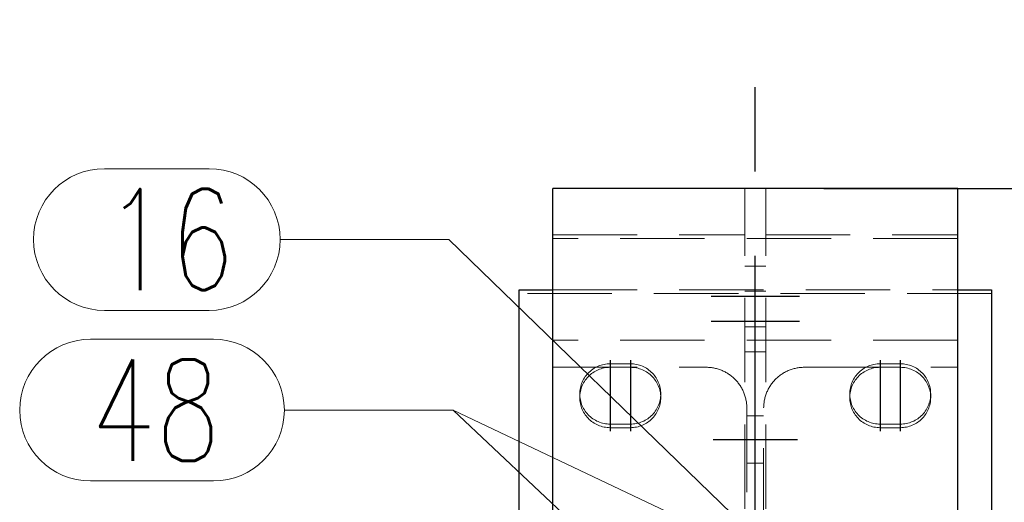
# Model space of a CAD drawing. Header units: millimetres. Extents: x 3515 to 4529, y 13642 to 14292.
# Tile 84 of 96: x 4223 to 4252, y 14203 to 14217. Entities that reach past the tile are written whole.
import ezdxf

# ---------------------------------------------------------------- set-up
doc = ezdxf.new("R2010")
doc.units = ezdxf.units.MM
doc.header["$LTSCALE"] = 10
doc.linetypes.add('HIDDEN', pattern=[0.375, 0.25, -0.125])
doc.linetypes.add('MITTE', pattern=[2, 1.25, -0.25, 0.25, -0.25])
doc.layers.get('Defpoints').update_dxf_attribs({"color": 1})
for name, color, linetype, lineweight in [('PS_DIM', 4, 'Continuous', 13), ('PS_Hidden', 2, 'HIDDEN', 9), ('PS_Pos', 1, 'Continuous', 15), ('PS_SOLID', 7, 'Continuous', 30)]:
    doc.layers.add(name, color=color, linetype=linetype, lineweight=lineweight)
doc.layers.add('PS_MID', color=5, linetype='MITTE')
doc.layers.add('PS_SHAPE', color=3, linetype='Continuous')
doc.styles.add('simplex', font='simplex.shx', dxfattribs={"width": 0.75})
doc.dimstyles.new('1_10_GŁ_DS1-LS10', dxfattribs={"dimtxt": 2, "dimasz": 2, "dimexe": 2, "dimexo": 5, "dimgap": 1, "dimtad": 1, "dimjust": 4, "dimdec": 0, "dimlfac": 10, "dimtxsty": 'simplex', "dimblk1": 'NONE', "dimsah": 1, "dimcen": 2, "dimclrd": 256, "dimclre": 256, "dimclrt": 3, "dimadec": 1, "dimazin": 0, "dimtfac": 1, "dimtdec": 0, "dimtmove": 2, "dimatfit": 3, "dimfxl": 1, "dimarcsym": 0})

# ---------------------------------------------------------------- blocks, each defined once
blk = doc.blocks.new('*D214')
at = {"layer": 'Defpoints', "color": 0, "transparency": 16777216}
for p in [(4241.851, 14212.233), (4264.911, 14212.233), (4250.819, 14057.599)]:
    blk.add_point(p, dxfattribs=at)
at = {"layer": 'PS_DIM', "lineweight": -2, "transparency": 16777216}
for p, q in [((4246.851, 14212.233), (4266.911, 14212.233)), ((4264.911, 14057.599), (4264.911, 14210.233)), ((4255.819, 14057.599), (4266.911, 14057.599))]:
    blk.add_line(p, q, dxfattribs=at)
at = {"layer": 'PS_DIM', "transparency": 16777216}
blk.add_solid([(4264.578, 14210.233), (4265.245, 14210.233), (4264.911, 14212.233)], dxfattribs=at)
at = {"layer": 'PS_DIM', "color": 3, "transparency": 16777216, "insert": (4261.391, 14214.253), "char_height": 2, "attachment_point": 5, "rotation": 0.0573, "style": 'simplex'}
blk.add_mtext('4160', dxfattribs=at)
blk = doc.blocks.new('_None')
blk = doc.blocks.new('*X471')
at = {"layer": 'PS_Hidden', "color": 2, "linetype": 'HIDDEN'}
for p, q in [((4244.509, 14157.733), (4244.509, 14212.233)), ((4245.129, 14157.733), (4245.129, 14212.233)), ((4238.819, 14210.855), (4244.509, 14210.855)), ((4250.819, 14210.75), (4238.819, 14210.75)), ((4245.129, 14210.855), (4250.819, 14210.855)), ((4244.509, 14209.929), (4245.129, 14209.929)), ((4238.819, 14209.222), (4250.819, 14209.222)), ((4244.509, 14209.186), (4245.129, 14209.186)), ((4251.819, 14209.116), (4237.819, 14209.116)), ((4244.509, 14208.129), (4245.129, 14208.129)), ((4250.819, 14207.733), (4238.819, 14207.733)), ((4244.509, 14207.386), (4245.129, 14207.386)), ((4238.819, 14206.928), (4243.369, 14206.928)), ((4239.899, 14206.788), (4239.933, 14206.818)), ((4239.933, 14206.818), (4239.968, 14206.847)), ((4239.968, 14206.847), (4240.005, 14206.874)), ((4240.005, 14206.874), (4240.043, 14206.899)), ((4240.043, 14206.899), (4240.083, 14206.922)), ((4240.083, 14206.816), (4240.043, 14206.793)), ((4240.083, 14206.922), (4240.123, 14206.943)), ((4240.123, 14206.837), (4240.083, 14206.816)), ((4240.123, 14206.943), (4240.164, 14206.962)), ((4240.164, 14206.856), (4240.123, 14206.837)), ((4240.164, 14206.962), (4240.207, 14206.979)), ((4240.207, 14206.872), (4240.164, 14206.856)), ((4240.207, 14206.979), (4240.25, 14206.993)), ((4240.25, 14206.887), (4240.207, 14206.872)), ((4240.25, 14206.993), (4240.294, 14207.006)), ((4240.294, 14206.9), (4240.25, 14206.887)), ((4240.294, 14207.006), (4240.338, 14207.016)), ((4240.338, 14206.91), (4240.294, 14206.9)), ((4240.338, 14207.016), (4240.383, 14207.024)), ((4240.383, 14206.918), (4240.338, 14206.91)), ((4240.383, 14207.024), (4240.428, 14207.03)), ((4240.428, 14206.924), (4240.383, 14206.918)), ((4240.428, 14207.03), (4240.474, 14207.033)), ((4240.474, 14206.927), (4240.428, 14206.924)), ((4240.474, 14207.033), (4240.519, 14207.034)), ((4240.519, 14206.928), (4240.474, 14206.927)), ((4240.519, 14207.034), (4241.119, 14207.034)), ((4241.119, 14206.928), (4240.519, 14206.928)), ((4241.119, 14207.034), (4241.165, 14207.033)), ((4241.165, 14206.927), (4241.119, 14206.928)), ((4241.165, 14207.033), (4241.21, 14207.03)), ((4241.21, 14206.924), (4241.165, 14206.927)), ((4241.21, 14207.03), (4241.256, 14207.024)), ((4241.256, 14206.918), (4241.21, 14206.924)), ((4241.256, 14207.024), (4241.301, 14207.016)), ((4241.301, 14206.91), (4241.256, 14206.918)), ((4241.301, 14207.016), (4241.345, 14207.006)), ((4241.345, 14206.9), (4241.301, 14206.91)), ((4241.345, 14207.006), (4241.389, 14206.993)), ((4241.389, 14206.887), (4241.345, 14206.9)), ((4241.389, 14206.993), (4241.432, 14206.979)), ((4241.432, 14206.872), (4241.389, 14206.887)), ((4241.432, 14206.979), (4241.474, 14206.962)), ((4241.474, 14206.856), (4241.432, 14206.872)), ((4241.474, 14206.962), (4241.516, 14206.943)), ((4241.516, 14206.837), (4241.474, 14206.856)), ((4241.516, 14206.943), (4241.556, 14206.922)), ((4241.556, 14206.816), (4241.516, 14206.837)), ((4241.556, 14206.922), (4241.595, 14206.899)), ((4241.595, 14206.793), (4241.556, 14206.816)), ((4241.595, 14206.899), (4241.634, 14206.874)), ((4241.634, 14206.874), (4241.67, 14206.847)), ((4241.67, 14206.847), (4241.706, 14206.818)), ((4241.706, 14206.818), (4241.739, 14206.788)), ((4243.369, 14206.928), (4243.4, 14206.928)), ((4243.4, 14206.928), (4243.43, 14206.927)), ((4243.43, 14206.927), (4243.46, 14206.925)), ((4243.46, 14206.925), (4243.491, 14206.922)), ((4243.491, 14206.922), (4243.521, 14206.919)), ((4243.521, 14206.919), (4243.551, 14206.914)), ((4243.551, 14206.914), (4243.581, 14206.909)), ((4243.581, 14206.909), (4243.611, 14206.904)), ((4243.611, 14206.904), (4243.641, 14206.897)), ((4243.641, 14206.897), (4243.67, 14206.89)), ((4243.67, 14206.89), (4243.699, 14206.882)), ((4243.699, 14206.882), (4243.729, 14206.873)), ((4243.729, 14206.873), (4243.757, 14206.864)), ((4243.757, 14206.864), (4243.786, 14206.853)), ((4243.786, 14206.853), (4243.815, 14206.842)), ((4243.815, 14206.842), (4243.843, 14206.831)), ((4243.843, 14206.831), (4243.87, 14206.818)), ((4243.87, 14206.818), (4243.898, 14206.805)), ((4245.741, 14206.805), (4245.768, 14206.818)), ((4245.768, 14206.818), (4245.796, 14206.831)), ((4245.796, 14206.831), (4245.824, 14206.842)), ((4245.824, 14206.842), (4245.853, 14206.853)), ((4245.853, 14206.853), (4245.881, 14206.864)), ((4245.881, 14206.864), (4245.91, 14206.873)), ((4245.91, 14206.873), (4245.939, 14206.882)), ((4245.939, 14206.882), (4245.969, 14206.89)), ((4245.969, 14206.89), (4245.998, 14206.897)), ((4245.998, 14206.897), (4246.028, 14206.904)), ((4246.028, 14206.904), (4246.058, 14206.909)), ((4246.058, 14206.909), (4246.088, 14206.914)), ((4246.088, 14206.914), (4246.118, 14206.919)), ((4246.118, 14206.919), (4246.148, 14206.922)), ((4246.148, 14206.922), (4246.178, 14206.925)), ((4246.178, 14206.925), (4246.209, 14206.927)), ((4246.209, 14206.927), (4246.239, 14206.928)), ((4246.239, 14206.928), (4246.269, 14206.928)), ((4246.269, 14206.928), (4250.819, 14206.928)), ((4246.269, 14206.928), (4246.269, 14206.928)), ((4247.899, 14206.788), (4247.933, 14206.818)), ((4247.933, 14206.818), (4247.968, 14206.847)), ((4247.968, 14206.847), (4248.005, 14206.874)), ((4248.005, 14206.874), (4248.043, 14206.899)), ((4248.043, 14206.899), (4248.083, 14206.922)), ((4248.083, 14206.816), (4248.043, 14206.793)), ((4248.083, 14206.922), (4248.123, 14206.943)), ((4248.123, 14206.837), (4248.083, 14206.816)), ((4248.123, 14206.943), (4248.164, 14206.962)), ((4248.164, 14206.856), (4248.123, 14206.837)), ((4248.164, 14206.962), (4248.207, 14206.979)), ((4248.207, 14206.872), (4248.164, 14206.856)), ((4248.207, 14206.979), (4248.25, 14206.993)), ((4248.25, 14206.887), (4248.207, 14206.872)), ((4248.25, 14206.993), (4248.294, 14207.006)), ((4248.294, 14206.9), (4248.25, 14206.887)), ((4248.294, 14207.006), (4248.338, 14207.016)), ((4248.338, 14206.91), (4248.294, 14206.9)), ((4248.338, 14207.016), (4248.383, 14207.024)), ((4248.383, 14206.918), (4248.338, 14206.91)), ((4248.383, 14207.024), (4248.428, 14207.03)), ((4248.428, 14206.924), (4248.383, 14206.918)), ((4248.428, 14207.03), (4248.474, 14207.033)), ((4248.474, 14206.927), (4248.428, 14206.924)), ((4248.474, 14207.033), (4248.519, 14207.034)), ((4248.519, 14206.928), (4248.474, 14206.927)), ((4248.519, 14207.034), (4249.119, 14207.034)), ((4249.119, 14206.928), (4248.519, 14206.928)), ((4249.119, 14207.034), (4249.165, 14207.033)), ((4249.165, 14206.927), (4249.119, 14206.928)), ((4249.165, 14207.033), (4249.21, 14207.03)), ((4249.21, 14206.924), (4249.165, 14206.927)), ((4249.21, 14207.03), (4249.256, 14207.024)), ((4249.256, 14206.918), (4249.21, 14206.924)), ((4249.256, 14207.024), (4249.301, 14207.016)), ((4249.301, 14206.91), (4249.256, 14206.918)), ((4249.301, 14207.016), (4249.345, 14207.006)), ((4249.345, 14206.9), (4249.301, 14206.91)), ((4249.345, 14207.006), (4249.389, 14206.993)), ((4249.389, 14206.887), (4249.345, 14206.9)), ((4249.389, 14206.993), (4249.432, 14206.979)), ((4249.432, 14206.872), (4249.389, 14206.887)), ((4249.432, 14206.979), (4249.474, 14206.962)), ((4249.474, 14206.856), (4249.432, 14206.872)), ((4249.474, 14206.962), (4249.516, 14206.943)), ((4249.516, 14206.837), (4249.474, 14206.856)), ((4249.516, 14206.943), (4249.556, 14206.922)), ((4249.556, 14206.816), (4249.516, 14206.837)), ((4249.556, 14206.922), (4249.595, 14206.899)), ((4249.595, 14206.793), (4249.556, 14206.816)), ((4249.595, 14206.899), (4249.634, 14206.874)), ((4249.634, 14206.874), (4249.67, 14206.847)), ((4249.67, 14206.847), (4249.706, 14206.818)), ((4249.706, 14206.818), (4249.739, 14206.788)), ((4239.692, 14206.492), (4239.711, 14206.533)), ((4239.711, 14206.533), (4239.732, 14206.574)), ((4239.732, 14206.574), (4239.756, 14206.613)), ((4239.756, 14206.613), (4239.781, 14206.651)), ((4239.781, 14206.544), (4239.756, 14206.507)), ((4239.781, 14206.651), (4239.808, 14206.687)), ((4239.808, 14206.581), (4239.781, 14206.544)), ((4239.808, 14206.687), (4239.836, 14206.722)), ((4239.836, 14206.616), (4239.808, 14206.581)), ((4239.836, 14206.722), (4239.867, 14206.756)), ((4239.867, 14206.65), (4239.836, 14206.616)), ((4239.867, 14206.756), (4239.899, 14206.788)), ((4239.899, 14206.682), (4239.867, 14206.65)), ((4239.933, 14206.712), (4239.899, 14206.682)), ((4239.968, 14206.741), (4239.933, 14206.712)), ((4240.005, 14206.768), (4239.968, 14206.741)), ((4240.043, 14206.793), (4240.005, 14206.768)), ((4241.634, 14206.768), (4241.595, 14206.793)), ((4241.67, 14206.741), (4241.634, 14206.768)), ((4241.706, 14206.712), (4241.67, 14206.741)), ((4241.739, 14206.682), (4241.706, 14206.712)), ((4241.739, 14206.788), (4241.772, 14206.756)), ((4241.772, 14206.65), (4241.739, 14206.682)), ((4241.772, 14206.756), (4241.802, 14206.722)), ((4241.802, 14206.616), (4241.772, 14206.65)), ((4241.802, 14206.722), (4241.831, 14206.687)), ((4241.831, 14206.581), (4241.802, 14206.616)), ((4241.831, 14206.687), (4241.858, 14206.651)), ((4241.858, 14206.544), (4241.831, 14206.581)), ((4241.858, 14206.651), (4241.883, 14206.613)), ((4241.883, 14206.507), (4241.858, 14206.544)), ((4241.883, 14206.613), (4241.906, 14206.574)), ((4241.906, 14206.574), (4241.927, 14206.533)), ((4241.927, 14206.533), (4241.946, 14206.492)), ((4243.898, 14206.805), (4243.925, 14206.791)), ((4243.925, 14206.791), (4243.952, 14206.777)), ((4243.952, 14206.777), (4243.978, 14206.762)), ((4243.978, 14206.762), (4244.004, 14206.746)), ((4244.004, 14206.746), (4244.03, 14206.729)), ((4244.03, 14206.729), (4244.055, 14206.712)), ((4244.055, 14206.712), (4244.08, 14206.694)), ((4244.08, 14206.694), (4244.104, 14206.676)), ((4244.104, 14206.676), (4244.128, 14206.657)), ((4244.128, 14206.657), (4244.151, 14206.637)), ((4244.151, 14206.637), (4244.174, 14206.617)), ((4244.174, 14206.617), (4244.196, 14206.596)), ((4244.196, 14206.596), (4244.218, 14206.575)), ((4244.218, 14206.575), (4244.239, 14206.553)), ((4244.239, 14206.553), (4244.26, 14206.531)), ((4244.26, 14206.531), (4244.28, 14206.508)), ((4245.359, 14206.508), (4245.379, 14206.531)), ((4245.379, 14206.531), (4245.4, 14206.553)), ((4245.4, 14206.553), (4245.421, 14206.575)), ((4245.421, 14206.575), (4245.443, 14206.596)), ((4245.443, 14206.596), (4245.465, 14206.617)), ((4245.465, 14206.617), (4245.488, 14206.637)), ((4245.488, 14206.637), (4245.511, 14206.657)), ((4245.511, 14206.657), (4245.535, 14206.676)), ((4245.535, 14206.676), (4245.559, 14206.694)), ((4245.559, 14206.694), (4245.584, 14206.712)), ((4245.584, 14206.712), (4245.609, 14206.729)), ((4245.609, 14206.729), (4245.635, 14206.746)), ((4245.635, 14206.746), (4245.661, 14206.762)), ((4245.661, 14206.762), (4245.687, 14206.777)), ((4245.687, 14206.777), (4245.714, 14206.791)), ((4245.714, 14206.791), (4245.741, 14206.805)), ((4247.692, 14206.492), (4247.711, 14206.533)), ((4247.711, 14206.533), (4247.732, 14206.574)), ((4247.732, 14206.574), (4247.756, 14206.613)), ((4247.756, 14206.613), (4247.781, 14206.651)), ((4247.781, 14206.544), (4247.756, 14206.507)), ((4247.781, 14206.651), (4247.808, 14206.687)), ((4247.808, 14206.581), (4247.781, 14206.544)), ((4247.808, 14206.687), (4247.836, 14206.722)), ((4247.836, 14206.616), (4247.808, 14206.581)), ((4247.836, 14206.722), (4247.867, 14206.756)), ((4247.867, 14206.65), (4247.836, 14206.616)), ((4247.867, 14206.756), (4247.899, 14206.788)), ((4247.899, 14206.682), (4247.867, 14206.65)), ((4247.933, 14206.712), (4247.899, 14206.682)), ((4247.968, 14206.741), (4247.933, 14206.712)), ((4248.005, 14206.768), (4247.968, 14206.741)), ((4248.043, 14206.793), (4248.005, 14206.768)), ((4249.634, 14206.768), (4249.595, 14206.793)), ((4249.67, 14206.741), (4249.634, 14206.768)), ((4249.706, 14206.712), (4249.67, 14206.741)), ((4249.739, 14206.682), (4249.706, 14206.712)), ((4249.739, 14206.788), (4249.772, 14206.756)), ((4249.772, 14206.65), (4249.739, 14206.682)), ((4249.772, 14206.756), (4249.802, 14206.722)), ((4249.802, 14206.616), (4249.772, 14206.65)), ((4249.802, 14206.722), (4249.831, 14206.687)), ((4249.831, 14206.581), (4249.802, 14206.616)), ((4249.831, 14206.687), (4249.858, 14206.651)), ((4249.858, 14206.544), (4249.831, 14206.581)), ((4249.858, 14206.651), (4249.883, 14206.613)), ((4249.883, 14206.507), (4249.858, 14206.544)), ((4249.883, 14206.613), (4249.906, 14206.574)), ((4249.906, 14206.574), (4249.927, 14206.533)), ((4249.927, 14206.533), (4249.946, 14206.492)), ((4239.621, 14206.185), (4239.624, 14206.23)), ((4239.624, 14206.23), (4239.63, 14206.275)), ((4239.63, 14206.275), (4239.638, 14206.32)), ((4239.638, 14206.32), (4239.648, 14206.364)), ((4239.648, 14206.258), (4239.638, 14206.213)), ((4239.648, 14206.364), (4239.661, 14206.407)), ((4239.661, 14206.301), (4239.648, 14206.258)), ((4239.661, 14206.407), (4239.675, 14206.45)), ((4239.675, 14206.344), (4239.661, 14206.301)), ((4239.675, 14206.45), (4239.692, 14206.492)), ((4239.692, 14206.386), (4239.675, 14206.344)), ((4239.711, 14206.427), (4239.692, 14206.386)), ((4239.732, 14206.468), (4239.711, 14206.427)), ((4239.756, 14206.507), (4239.732, 14206.468)), ((4241.906, 14206.468), (4241.883, 14206.507)), ((4241.927, 14206.427), (4241.906, 14206.468)), ((4241.946, 14206.386), (4241.927, 14206.427)), ((4241.946, 14206.492), (4241.963, 14206.45)), ((4241.963, 14206.344), (4241.946, 14206.386)), ((4241.963, 14206.45), (4241.978, 14206.407)), ((4241.978, 14206.301), (4241.963, 14206.344)), ((4241.978, 14206.407), (4241.991, 14206.364)), ((4241.991, 14206.258), (4241.978, 14206.301)), ((4241.991, 14206.364), (4242.001, 14206.32)), ((4242.001, 14206.213), (4241.991, 14206.258)), ((4242.001, 14206.32), (4242.009, 14206.275)), ((4242.009, 14206.275), (4242.015, 14206.23)), ((4242.015, 14206.23), (4242.018, 14206.185)), ((4244.28, 14206.508), (4244.299, 14206.484)), ((4244.299, 14206.484), (4244.318, 14206.46)), ((4244.318, 14206.46), (4244.337, 14206.436)), ((4244.337, 14206.436), (4244.354, 14206.411)), ((4244.354, 14206.411), (4244.371, 14206.386)), ((4244.371, 14206.386), (4244.388, 14206.36)), ((4244.388, 14206.36), (4244.403, 14206.334)), ((4244.403, 14206.334), (4244.419, 14206.307)), ((4244.419, 14206.307), (4244.433, 14206.28)), ((4244.433, 14206.28), (4244.447, 14206.253)), ((4244.447, 14206.253), (4244.46, 14206.225)), ((4244.46, 14206.225), (4244.472, 14206.197)), ((4245.167, 14206.197), (4245.179, 14206.225)), ((4245.179, 14206.225), (4245.192, 14206.253)), ((4245.192, 14206.253), (4245.206, 14206.28)), ((4245.206, 14206.28), (4245.22, 14206.307)), ((4245.22, 14206.307), (4245.235, 14206.334)), ((4245.235, 14206.334), (4245.251, 14206.36)), ((4245.251, 14206.36), (4245.267, 14206.386)), ((4245.267, 14206.386), (4245.284, 14206.411)), ((4245.284, 14206.411), (4245.302, 14206.436)), ((4245.302, 14206.436), (4245.32, 14206.46)), ((4245.32, 14206.46), (4245.339, 14206.484)), ((4245.339, 14206.484), (4245.359, 14206.508)), ((4247.621, 14206.185), (4247.624, 14206.23)), ((4247.624, 14206.23), (4247.63, 14206.275)), ((4247.63, 14206.275), (4247.638, 14206.32)), ((4247.638, 14206.32), (4247.648, 14206.364)), ((4247.648, 14206.258), (4247.638, 14206.213)), ((4247.648, 14206.364), (4247.661, 14206.407)), ((4247.661, 14206.301), (4247.648, 14206.258)), ((4247.661, 14206.407), (4247.675, 14206.45)), ((4247.675, 14206.344), (4247.661, 14206.301)), ((4247.675, 14206.45), (4247.692, 14206.492)), ((4247.692, 14206.386), (4247.675, 14206.344)), ((4247.711, 14206.427), (4247.692, 14206.386)), ((4247.732, 14206.468), (4247.711, 14206.427)), ((4247.756, 14206.507), (4247.732, 14206.468)), ((4249.906, 14206.468), (4249.883, 14206.507)), ((4249.927, 14206.427), (4249.906, 14206.468)), ((4249.946, 14206.386), (4249.927, 14206.427)), ((4249.946, 14206.492), (4249.963, 14206.45)), ((4249.963, 14206.344), (4249.946, 14206.386)), ((4249.963, 14206.45), (4249.978, 14206.407)), ((4249.978, 14206.301), (4249.963, 14206.344)), ((4249.978, 14206.407), (4249.991, 14206.364)), ((4249.991, 14206.258), (4249.978, 14206.301)), ((4249.991, 14206.364), (4250.001, 14206.32)), ((4250.001, 14206.213), (4249.991, 14206.258)), ((4250.001, 14206.32), (4250.009, 14206.275)), ((4250.009, 14206.275), (4250.015, 14206.23)), ((4250.015, 14206.23), (4250.018, 14206.185)), ((4239.619, 14206.139), (4239.621, 14206.185)), ((4239.621, 14206.094), (4239.619, 14206.139)), ((4239.619, 14206.139), (4239.619, 14206.033)), ((4239.621, 14206.079), (4239.619, 14206.033)), ((4239.619, 14206.033), (4239.621, 14205.988)), ((4239.624, 14206.124), (4239.621, 14206.079)), ((4239.624, 14206.049), (4239.621, 14206.094)), ((4239.621, 14205.988), (4239.624, 14205.943)), ((4239.63, 14206.169), (4239.624, 14206.124)), ((4239.63, 14206.004), (4239.624, 14206.049)), ((4239.624, 14205.943), (4239.63, 14205.898)), ((4239.638, 14206.213), (4239.63, 14206.169)), ((4239.638, 14205.959), (4239.63, 14206.004)), ((4239.648, 14205.915), (4239.638, 14205.959)), ((4242.001, 14205.959), (4241.991, 14205.915)), ((4242.009, 14206.169), (4242.001, 14206.213)), ((4242.009, 14206.004), (4242.001, 14205.959)), ((4242.015, 14206.124), (4242.009, 14206.169)), ((4242.015, 14206.049), (4242.009, 14206.004)), ((4242.009, 14205.898), (4242.015, 14205.943)), ((4242.018, 14206.079), (4242.015, 14206.124)), ((4242.018, 14206.094), (4242.015, 14206.049)), ((4242.015, 14205.943), (4242.018, 14205.988)), ((4242.018, 14206.185), (4242.019, 14206.139)), ((4242.019, 14206.139), (4242.018, 14206.094)), ((4242.019, 14206.033), (4242.018, 14206.079)), ((4242.018, 14205.988), (4242.019, 14206.033)), ((4242.019, 14206.139), (4242.019, 14206.033)), ((4244.472, 14206.197), (4244.484, 14206.169)), ((4244.484, 14206.169), (4244.495, 14206.141)), ((4244.495, 14206.141), (4244.505, 14206.112)), ((4244.505, 14206.112), (4244.514, 14206.083)), ((4244.514, 14206.083), (4244.523, 14206.054)), ((4244.523, 14206.054), (4244.531, 14206.024)), ((4244.531, 14206.024), (4244.538, 14205.994)), ((4244.538, 14205.994), (4244.545, 14205.964)), ((4244.545, 14205.964), (4244.551, 14205.934)), ((4244.551, 14205.934), (4244.556, 14205.904)), ((4245.083, 14205.904), (4245.088, 14205.934)), ((4245.088, 14205.934), (4245.094, 14205.964)), ((4245.094, 14205.964), (4245.1, 14205.994)), ((4245.1, 14205.994), (4245.108, 14206.024)), ((4245.108, 14206.024), (4245.116, 14206.054)), ((4245.116, 14206.054), (4245.124, 14206.083)), ((4245.124, 14206.083), (4245.134, 14206.112)), ((4245.134, 14206.112), (4245.144, 14206.141)), ((4245.144, 14206.141), (4245.155, 14206.169)), ((4245.155, 14206.169), (4245.167, 14206.197)), ((4247.619, 14206.139), (4247.621, 14206.185)), ((4247.621, 14206.094), (4247.619, 14206.139)), ((4247.619, 14206.139), (4247.619, 14206.033)), ((4247.621, 14206.079), (4247.619, 14206.033)), ((4247.619, 14206.033), (4247.621, 14205.988)), ((4247.624, 14206.124), (4247.621, 14206.079)), ((4247.624, 14206.049), (4247.621, 14206.094)), ((4247.621, 14205.988), (4247.624, 14205.943)), ((4247.63, 14206.169), (4247.624, 14206.124)), ((4247.63, 14206.004), (4247.624, 14206.049)), ((4247.624, 14205.943), (4247.63, 14205.898)), ((4247.638, 14206.213), (4247.63, 14206.169)), ((4247.638, 14205.959), (4247.63, 14206.004)), ((4247.648, 14205.915), (4247.638, 14205.959)), ((4250.001, 14205.959), (4249.991, 14205.915)), ((4250.009, 14206.169), (4250.001, 14206.213)), ((4250.009, 14206.004), (4250.001, 14205.959)), ((4250.015, 14206.124), (4250.009, 14206.169)), ((4250.015, 14206.049), (4250.009, 14206.004)), ((4250.009, 14205.898), (4250.015, 14205.943)), ((4250.018, 14206.079), (4250.015, 14206.124)), ((4250.018, 14206.094), (4250.015, 14206.049)), ((4250.015, 14205.943), (4250.018, 14205.988)), ((4250.018, 14206.185), (4250.019, 14206.139)), ((4250.019, 14206.139), (4250.018, 14206.094)), ((4250.019, 14206.033), (4250.018, 14206.079)), ((4250.018, 14205.988), (4250.019, 14206.033)), ((4250.019, 14206.139), (4250.019, 14206.033)), ((4239.63, 14205.898), (4239.638, 14205.853)), ((4239.638, 14205.853), (4239.648, 14205.809)), ((4239.661, 14205.871), (4239.648, 14205.915)), ((4239.648, 14205.809), (4239.661, 14205.765)), ((4239.675, 14205.829), (4239.661, 14205.871)), ((4239.661, 14205.765), (4239.675, 14205.722)), ((4239.692, 14205.786), (4239.675, 14205.829)), ((4239.675, 14205.722), (4239.692, 14205.68)), ((4239.711, 14205.745), (4239.692, 14205.786)), ((4239.692, 14205.68), (4239.711, 14205.639)), ((4239.732, 14205.705), (4239.711, 14205.745)), ((4239.711, 14205.639), (4239.732, 14205.599)), ((4239.756, 14205.666), (4239.732, 14205.705)), ((4239.781, 14205.628), (4239.756, 14205.666)), ((4241.883, 14205.666), (4241.858, 14205.628)), ((4241.906, 14205.705), (4241.883, 14205.666)), ((4241.927, 14205.745), (4241.906, 14205.705)), ((4241.906, 14205.599), (4241.927, 14205.639)), ((4241.946, 14205.786), (4241.927, 14205.745)), ((4241.927, 14205.639), (4241.946, 14205.68)), ((4241.963, 14205.829), (4241.946, 14205.786)), ((4241.946, 14205.68), (4241.963, 14205.722)), ((4241.978, 14205.871), (4241.963, 14205.829)), ((4241.963, 14205.722), (4241.978, 14205.765)), ((4241.991, 14205.915), (4241.978, 14205.871)), ((4241.978, 14205.765), (4241.991, 14205.809)), ((4241.991, 14205.809), (4242.001, 14205.853)), ((4242.001, 14205.853), (4242.009, 14205.898)), ((4244.556, 14205.904), (4244.56, 14205.874)), ((4244.56, 14205.874), (4244.563, 14205.844)), ((4244.563, 14205.844), (4244.566, 14205.813)), ((4244.566, 14205.813), (4244.568, 14205.783)), ((4244.568, 14205.783), (4244.569, 14205.752)), ((4244.569, 14205.752), (4244.569, 14205.722)), ((4244.569, 14205.722), (4244.569, 14198.28)), ((4244.569, 14205.722), (4244.569, 14205.722)), ((4245.069, 14205.722), (4245.07, 14205.752)), ((4245.069, 14198.28), (4245.069, 14205.722)), ((4245.07, 14205.752), (4245.071, 14205.783)), ((4245.071, 14205.783), (4245.073, 14205.813)), ((4245.073, 14205.813), (4245.076, 14205.844)), ((4245.076, 14205.844), (4245.079, 14205.874)), ((4245.079, 14205.874), (4245.083, 14205.904)), ((4247.63, 14205.898), (4247.638, 14205.853)), ((4247.638, 14205.853), (4247.648, 14205.809)), ((4247.661, 14205.871), (4247.648, 14205.915)), ((4247.648, 14205.809), (4247.661, 14205.765)), ((4247.675, 14205.829), (4247.661, 14205.871)), ((4247.661, 14205.765), (4247.675, 14205.722)), ((4247.692, 14205.786), (4247.675, 14205.829)), ((4247.675, 14205.722), (4247.692, 14205.68)), ((4247.711, 14205.745), (4247.692, 14205.786)), ((4247.692, 14205.68), (4247.711, 14205.639)), ((4247.732, 14205.705), (4247.711, 14205.745)), ((4247.711, 14205.639), (4247.732, 14205.599)), ((4247.756, 14205.666), (4247.732, 14205.705)), ((4247.781, 14205.628), (4247.756, 14205.666)), ((4249.883, 14205.666), (4249.858, 14205.628)), ((4249.906, 14205.705), (4249.883, 14205.666)), ((4249.927, 14205.745), (4249.906, 14205.705)), ((4249.906, 14205.599), (4249.927, 14205.639)), ((4249.946, 14205.786), (4249.927, 14205.745)), ((4249.927, 14205.639), (4249.946, 14205.68)), ((4249.963, 14205.829), (4249.946, 14205.786)), ((4249.946, 14205.68), (4249.963, 14205.722)), ((4249.978, 14205.871), (4249.963, 14205.829)), ((4249.963, 14205.722), (4249.978, 14205.765)), ((4249.991, 14205.915), (4249.978, 14205.871)), ((4249.978, 14205.765), (4249.991, 14205.809)), ((4249.991, 14205.809), (4250.001, 14205.853)), ((4250.001, 14205.853), (4250.009, 14205.898)), ((4239.732, 14205.599), (4239.756, 14205.56)), ((4239.756, 14205.56), (4239.781, 14205.522)), ((4239.808, 14205.592), (4239.781, 14205.628)), ((4239.781, 14205.522), (4239.808, 14205.485)), ((4239.836, 14205.556), (4239.808, 14205.592)), ((4239.808, 14205.485), (4239.836, 14205.45)), ((4239.867, 14205.523), (4239.836, 14205.556)), ((4239.836, 14205.45), (4239.867, 14205.417)), ((4239.899, 14205.491), (4239.867, 14205.523)), ((4239.867, 14205.417), (4239.899, 14205.385)), ((4239.933, 14205.46), (4239.899, 14205.491)), ((4239.899, 14205.385), (4239.933, 14205.354)), ((4239.968, 14205.432), (4239.933, 14205.46)), ((4239.933, 14205.354), (4239.968, 14205.326)), ((4240.005, 14205.405), (4239.968, 14205.432)), ((4240.043, 14205.38), (4240.005, 14205.405)), ((4240.083, 14205.357), (4240.043, 14205.38)), ((4240.123, 14205.336), (4240.083, 14205.357)), ((4241.556, 14205.357), (4241.516, 14205.336)), ((4241.595, 14205.38), (4241.556, 14205.357)), ((4241.634, 14205.405), (4241.595, 14205.38)), ((4241.67, 14205.432), (4241.634, 14205.405)), ((4241.706, 14205.46), (4241.67, 14205.432)), ((4241.67, 14205.326), (4241.706, 14205.354)), ((4241.739, 14205.491), (4241.706, 14205.46)), ((4241.706, 14205.354), (4241.739, 14205.385)), ((4241.772, 14205.523), (4241.739, 14205.491)), ((4241.739, 14205.385), (4241.772, 14205.417)), ((4241.802, 14205.556), (4241.772, 14205.523)), ((4241.772, 14205.417), (4241.802, 14205.45)), ((4241.831, 14205.592), (4241.802, 14205.556)), ((4241.802, 14205.45), (4241.831, 14205.485)), ((4241.858, 14205.628), (4241.831, 14205.592)), ((4241.831, 14205.485), (4241.858, 14205.522)), ((4241.858, 14205.522), (4241.883, 14205.56)), ((4241.883, 14205.56), (4241.906, 14205.599)), ((4245.069, 14205.489), (4244.569, 14205.489)), ((4247.732, 14205.599), (4247.756, 14205.56)), ((4247.756, 14205.56), (4247.781, 14205.522)), ((4247.808, 14205.592), (4247.781, 14205.628)), ((4247.781, 14205.522), (4247.808, 14205.485)), ((4247.836, 14205.556), (4247.808, 14205.592)), ((4247.808, 14205.485), (4247.836, 14205.45)), ((4247.867, 14205.523), (4247.836, 14205.556)), ((4247.836, 14205.45), (4247.867, 14205.417)), ((4247.899, 14205.491), (4247.867, 14205.523)), ((4247.867, 14205.417), (4247.899, 14205.385)), ((4247.933, 14205.46), (4247.899, 14205.491)), ((4247.899, 14205.385), (4247.933, 14205.354)), ((4247.968, 14205.432), (4247.933, 14205.46)), ((4247.933, 14205.354), (4247.968, 14205.326)), ((4248.005, 14205.405), (4247.968, 14205.432)), ((4248.043, 14205.38), (4248.005, 14205.405)), ((4248.083, 14205.357), (4248.043, 14205.38)), ((4248.123, 14205.336), (4248.083, 14205.357)), ((4249.556, 14205.357), (4249.516, 14205.336)), ((4249.595, 14205.38), (4249.556, 14205.357)), ((4249.634, 14205.405), (4249.595, 14205.38)), ((4249.67, 14205.432), (4249.634, 14205.405)), ((4249.706, 14205.46), (4249.67, 14205.432)), ((4249.67, 14205.326), (4249.706, 14205.354)), ((4249.739, 14205.491), (4249.706, 14205.46)), ((4249.706, 14205.354), (4249.739, 14205.385)), ((4249.772, 14205.523), (4249.739, 14205.491)), ((4249.739, 14205.385), (4249.772, 14205.417)), ((4249.802, 14205.556), (4249.772, 14205.523)), ((4249.772, 14205.417), (4249.802, 14205.45)), ((4249.831, 14205.592), (4249.802, 14205.556)), ((4249.802, 14205.45), (4249.831, 14205.485)), ((4249.858, 14205.628), (4249.831, 14205.592)), ((4249.831, 14205.485), (4249.858, 14205.522)), ((4249.858, 14205.522), (4249.883, 14205.56)), ((4249.883, 14205.56), (4249.906, 14205.599)), ((4239.968, 14205.326), (4240.005, 14205.299)), ((4240.005, 14205.299), (4240.043, 14205.274)), ((4240.043, 14205.274), (4240.083, 14205.251)), ((4240.083, 14205.251), (4240.123, 14205.23)), ((4240.164, 14205.317), (4240.123, 14205.336)), ((4240.123, 14205.23), (4240.164, 14205.211)), ((4240.207, 14205.3), (4240.164, 14205.317)), ((4240.164, 14205.211), (4240.207, 14205.194)), ((4240.25, 14205.285), (4240.207, 14205.3)), ((4240.207, 14205.194), (4240.25, 14205.179)), ((4240.294, 14205.273), (4240.25, 14205.285)), ((4240.25, 14205.179), (4240.294, 14205.167)), ((4240.338, 14205.263), (4240.294, 14205.273)), ((4240.294, 14205.167), (4240.338, 14205.157)), ((4240.383, 14205.255), (4240.338, 14205.263)), ((4240.338, 14205.157), (4240.383, 14205.149)), ((4240.428, 14205.249), (4240.383, 14205.255)), ((4240.383, 14205.149), (4240.428, 14205.143)), ((4240.474, 14205.246), (4240.428, 14205.249)), ((4240.428, 14205.143), (4240.474, 14205.139)), ((4240.519, 14205.244), (4240.474, 14205.246)), ((4240.474, 14205.139), (4240.519, 14205.138)), ((4241.119, 14205.244), (4240.519, 14205.244)), ((4240.519, 14205.138), (4240.519, 14205.138)), ((4240.519, 14205.138), (4241.119, 14205.138)), ((4241.165, 14205.246), (4241.119, 14205.244)), ((4241.119, 14205.244), (4241.119, 14205.244)), ((4241.119, 14205.138), (4241.165, 14205.139)), ((4241.21, 14205.249), (4241.165, 14205.246)), ((4241.165, 14205.139), (4241.21, 14205.143)), ((4241.256, 14205.255), (4241.21, 14205.249)), ((4241.21, 14205.143), (4241.256, 14205.149)), ((4241.301, 14205.263), (4241.256, 14205.255)), ((4241.256, 14205.149), (4241.301, 14205.157)), ((4241.345, 14205.273), (4241.301, 14205.263)), ((4241.301, 14205.157), (4241.345, 14205.167)), ((4241.389, 14205.285), (4241.345, 14205.273)), ((4241.345, 14205.167), (4241.389, 14205.179)), ((4241.432, 14205.3), (4241.389, 14205.285)), ((4241.389, 14205.179), (4241.432, 14205.194)), ((4241.474, 14205.317), (4241.432, 14205.3)), ((4241.432, 14205.194), (4241.474, 14205.211)), ((4241.516, 14205.336), (4241.474, 14205.317)), ((4241.474, 14205.211), (4241.516, 14205.23)), ((4241.516, 14205.23), (4241.556, 14205.251)), ((4241.556, 14205.251), (4241.595, 14205.274)), ((4241.595, 14205.274), (4241.634, 14205.299)), ((4241.634, 14205.299), (4241.67, 14205.326)), ((4247.968, 14205.326), (4248.005, 14205.299)), ((4248.005, 14205.299), (4248.043, 14205.274)), ((4248.043, 14205.274), (4248.083, 14205.251)), ((4248.083, 14205.251), (4248.123, 14205.23)), ((4248.164, 14205.317), (4248.123, 14205.336)), ((4248.123, 14205.23), (4248.164, 14205.211)), ((4248.207, 14205.3), (4248.164, 14205.317)), ((4248.164, 14205.211), (4248.207, 14205.194)), ((4248.25, 14205.285), (4248.207, 14205.3)), ((4248.207, 14205.194), (4248.25, 14205.179)), ((4248.294, 14205.273), (4248.25, 14205.285)), ((4248.25, 14205.179), (4248.294, 14205.167)), ((4248.338, 14205.263), (4248.294, 14205.273)), ((4248.294, 14205.167), (4248.338, 14205.157)), ((4248.383, 14205.255), (4248.338, 14205.263)), ((4248.338, 14205.157), (4248.383, 14205.149)), ((4248.428, 14205.249), (4248.383, 14205.255)), ((4248.383, 14205.149), (4248.428, 14205.143)), ((4248.474, 14205.246), (4248.428, 14205.249)), ((4248.428, 14205.143), (4248.474, 14205.139)), ((4248.519, 14205.244), (4248.474, 14205.246)), ((4248.474, 14205.139), (4248.519, 14205.138)), ((4249.119, 14205.244), (4248.519, 14205.244)), ((4248.519, 14205.138), (4248.519, 14205.138)), ((4248.519, 14205.138), (4249.119, 14205.138)), ((4249.165, 14205.246), (4249.119, 14205.244)), ((4249.119, 14205.244), (4249.119, 14205.244)), ((4249.119, 14205.138), (4249.165, 14205.139)), ((4249.21, 14205.249), (4249.165, 14205.246)), ((4249.165, 14205.139), (4249.21, 14205.143)), ((4249.256, 14205.255), (4249.21, 14205.249)), ((4249.21, 14205.143), (4249.256, 14205.149)), ((4249.301, 14205.263), (4249.256, 14205.255)), ((4249.256, 14205.149), (4249.301, 14205.157)), ((4249.345, 14205.273), (4249.301, 14205.263)), ((4249.301, 14205.157), (4249.345, 14205.167)), ((4249.389, 14205.285), (4249.345, 14205.273)), ((4249.345, 14205.167), (4249.389, 14205.179)), ((4249.432, 14205.3), (4249.389, 14205.285)), ((4249.389, 14205.179), (4249.432, 14205.194)), ((4249.474, 14205.317), (4249.432, 14205.3)), ((4249.432, 14205.194), (4249.474, 14205.211)), ((4249.516, 14205.336), (4249.474, 14205.317)), ((4249.474, 14205.211), (4249.516, 14205.23)), ((4249.516, 14205.23), (4249.556, 14205.251)), ((4249.556, 14205.251), (4249.595, 14205.274)), ((4249.595, 14205.274), (4249.634, 14205.299)), ((4249.634, 14205.299), (4249.67, 14205.326)), ((4245.069, 14204.089), (4244.569, 14204.089))]:
    blk.add_line(p, q, dxfattribs=at)
at = {"layer": 'PS_MID', "color": 5, "linetype": 'MITTE'}
for p, q in [((4244.819, 14157.733), (4244.819, 14217.233)), ((4246.129, 14209.029), (4243.509, 14209.029)), ((4246.129, 14208.286), (4243.509, 14208.286)), ((4240.519, 14207.139), (4240.519, 14205.033)), ((4241.119, 14207.139), (4241.119, 14205.033)), ((4248.519, 14207.139), (4248.519, 14205.033)), ((4249.119, 14207.139), (4249.119, 14205.033)), ((4243.569, 14204.789), (4246.069, 14204.789))]:
    blk.add_line(p, q, dxfattribs=at)
at = {"layer": 'PS_SOLID', "color": 7, "linetype": 'Continuous'}
for p, q in [((4238.819, 14157.733), (4238.819, 14212.233)), ((4250.819, 14212.233), (4238.819, 14212.233)), ((4250.819, 14157.733), (4250.819, 14212.233)), ((4237.819, 14209.222), (4238.819, 14209.222)), ((4237.819, 14184.562), (4237.819, 14209.222)), ((4250.819, 14209.222), (4251.819, 14209.222)), ((4251.819, 14209.222), (4251.819, 14197.323))]:
    blk.add_line(p, q, dxfattribs=at)
blk = doc.blocks.new('*X477')
at = {"color": 1}
for p, q in [((4225.122, 14207.759), (4228.765, 14207.759)), ((4230.865, 14205.659), (4235.865, 14205.659)), ((4247.769, 14200.009), (4235.865, 14205.659)), ((4225.122, 14203.559), (4228.765, 14203.559))]:
    blk.add_line(p, q, dxfattribs=at)
for centre, start, end in [((4225.122, 14205.659), 90, 270), ((4228.765, 14205.659), 270, 90)]:
    blk.add_arc(centre, 2.1, start, end, dxfattribs=at)
at = {"color": 2, "style": 'simplex', "width": 0.75}
blk.add_text('48', height=3, dxfattribs=at).set_placement((4225.122, 14204.159))
blk = doc.blocks.new('*X478')
at = {"color": 1}
for p, q in [((4225.122, 14207.759), (4228.765, 14207.759)), ((4230.865, 14205.659), (4235.865, 14205.659)), ((4241.869, 14200.009), (4235.865, 14205.659)), ((4225.122, 14203.559), (4228.765, 14203.559))]:
    blk.add_line(p, q, dxfattribs=at)
for centre, start, end in [((4225.122, 14205.659), 90, 270), ((4228.765, 14205.659), 270, 90)]:
    blk.add_arc(centre, 2.1, start, end, dxfattribs=at)
at = {"color": 2, "style": 'simplex', "width": 0.75}
blk.add_text('48', height=3, dxfattribs=at).set_placement((4225.122, 14204.159))
blk = doc.blocks.new('*X480')
at = {"color": 1}
for p, q in [((4225.531, 14212.815), (4228.639, 14212.815)), ((4230.739, 14210.715), (4235.739, 14210.715)), ((4244.819, 14201.922), (4235.739, 14210.715)), ((4225.531, 14208.615), (4228.639, 14208.615))]:
    blk.add_line(p, q, dxfattribs=at)
for centre, start, end in [((4225.531, 14210.715), 90, 270), ((4228.639, 14210.715), 270, 90)]:
    blk.add_arc(centre, 2.1, start, end, dxfattribs=at)
at = {"color": 2, "style": 'simplex', "width": 0.75}
blk.add_text('16', height=3, dxfattribs=at).set_placement((4225.531, 14209.215))

msp = doc.modelspace()

# ---------------------------------------------------------------- block references
at = {"layer": 'PS_Pos'}
for name in ['*X480', '*X477', '*X478']:
    msp.add_blockref(name, (0, 0), dxfattribs=at)
at = {"layer": 'PS_SHAPE', "color": 3}
msp.add_blockref('*X471', (0, 0), dxfattribs=at)

# ---------------------------------------------------------------- dimensions: what is measured, and where the dimension line sits
at = {"layer": 'PS_DIM'}
dim = msp.add_linear_dim(base=(4264.911, 14212.233), p1=(4250.819, 14057.599), p2=(4241.851, 14212.233), angle=90, text='4160', dimstyle='1_10_GŁ_DS1-LS10', dxfattribs=at)
dim.commit()
dim.dimension.update_dxf_attribs({"geometry": '*D214', "text_midpoint": (4261.391, 14214.253), "dimtype": 128, "text_rotation": 0.0573})

doc.saveas('drawing.dxf')
